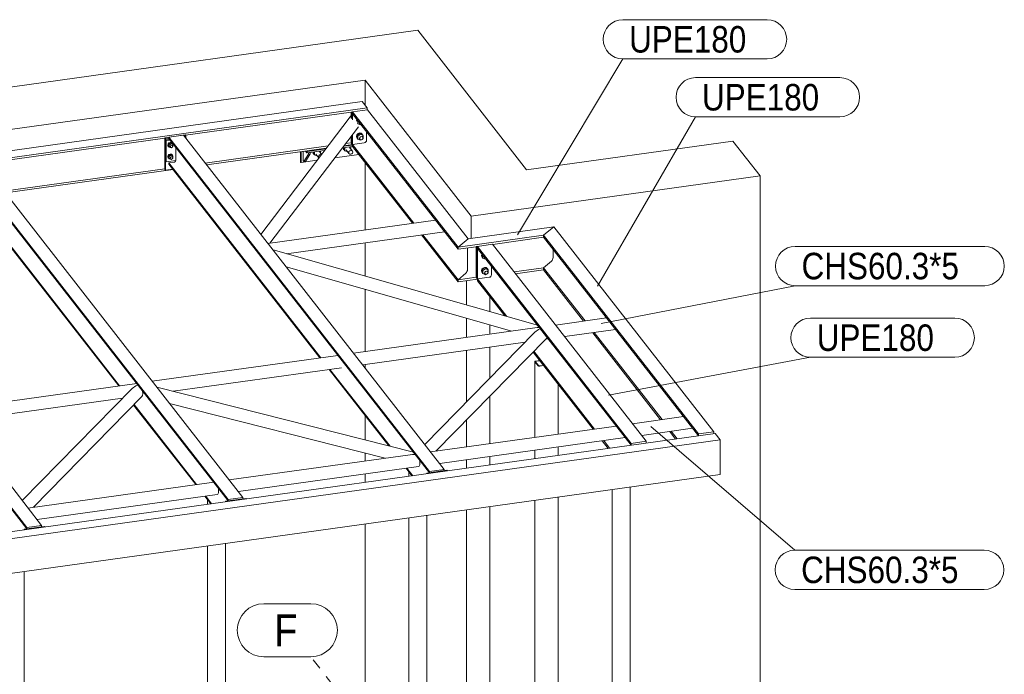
# Model space of a CAD drawing. Header units: millimetres. Extents: x -73 to 521, y -287 to 133.
# Tile 9 of 14: x 216 to 309, y -125 to -63. Entities that reach past the tile are written whole.
import ezdxf

# ---------------------------------------------------------------- set-up
doc = ezdxf.new("R2010")
doc.units = ezdxf.units.MM
doc.linetypes.add('XKITLINE00', pattern=[0])
doc.linetypes.add('XKITLINE03', pattern=[6, 3, -1, 1, -1])
for name, color, linetype, lineweight in [('Mřížka', 4, 'Continuous', 0), ('Prvek', 2, 'Continuous', 0), ('Značka prvku', 2, 'Continuous', 0), ('Šroub', 3, 'Continuous', 0)]:
    doc.layers.add(name, color=color, linetype=linetype, lineweight=lineweight)
doc.styles.add('ARIAL', font='arial.ttf')

msp = doc.modelspace()

# ---------------------------------------------------------------- linework, layer by layer
at = {"layer": 'Mřížka', "color": 1, "linetype": 'XKITLINE00', "lineweight": 0}
for p, q in [((239.516, -118.313), (243.959, -118.313)), ((239.516, -123.313), (243.959, -123.313))]:
    msp.add_line(p, q, dxfattribs=at)
at = {"layer": 'Mřížka', "color": 1, "linetype": 'XKITLINE03', "lineweight": 0}
msp.add_line((287.86, -179.577), (243.959, -123.313), dxfattribs=at)
at = {"layer": 'Mřížka', "color": 1, "linetype": 'XKITLINE00', "lineweight": 0}
for centre, start, end in [((239.516, -120.813), 90, 270), ((243.959, -120.813), 270, 90)]:
    msp.add_arc(centre, 2.5, start, end, dxfattribs=at)
at = {"layer": 'Prvek', "color": 1, "linetype": 'XKITLINE00', "lineweight": 0}
for p, q in [((184.047, -73.967), (254.04, -64.213)), ((254.04, -64.213), (264.312, -77.377)), ((249.071, -68.91), (178.319, -78.77)), ((249.071, -71.262), (249.071, -68.91)), ((259.092, -81.754), (249.071, -68.91)), ((178.729, -80.703), (248.817, -70.936)), ((249.286, -71.538), (248.817, -70.936)), ((179.199, -81.306), (249.286, -71.538)), ((232.129, -74.12), (247.767, -71.94)), ((239.247, -83.463), (247.677, -72.365)), ((247.677, -72.365), (247.767, -72.249)), ((247.767, -71.931), (247.892, -71.914)), ((247.829, -72.011), (247.767, -71.931)), ((247.767, -72.499), (247.767, -71.931)), ((247.829, -72.011), (247.892, -72.003)), ((247.829, -72.011), (247.892, -72.003)), ((247.829, -72.558), (247.829, -72.011)), ((247.892, -72.092), (247.829, -72.011)), ((247.829, -72.558), (247.829, -72.011)), ((249.317, -71.712), (247.892, -71.91)), ((247.892, -71.91), (247.892, -72.101)), ((257.851, -84.674), (247.892, -71.91)), ((247.892, -72.648), (247.892, -72.092)), ((257.851, -84.864), (247.892, -72.101)), ((249.286, -71.716), (249.286, -71.538)), ((258.805, -83.873), (249.317, -71.712)), ((240.105, -84.292), (248.446, -73.311)), ((232.097, -74.079), (230.197, -74.343)), ((231.953, -74.114), (230.567, -74.307)), ((230.567, -74.307), (230.567, -74.432)), ((230.567, -74.307), (255.162, -105.83)), ((256.549, -105.637), (231.953, -74.114)), ((232.005, -74.18), (232.159, -74.159)), ((232.094, -74.295), (232.159, -74.286)), ((232.159, -74.159), (232.097, -74.079)), ((232.159, -74.286), (232.159, -74.159)), ((232.209, -74.35), (232.159, -74.286)), ((247.767, -74.831), (247.767, -74.206)), ((247.829, -74.912), (247.829, -74.123)), ((247.829, -74.912), (247.829, -74.123)), ((247.892, -74.992), (247.892, -74.041)), ((249.212, -74.581), (249.212, -73.793)), ((213.135, -76.767), (230.197, -74.389)), ((230.26, -74.424), (230.197, -74.343)), ((230.197, -74.343), (230.197, -77.316)), ((230.26, -74.424), (230.567, -74.381)), ((230.26, -77.396), (230.26, -74.424)), ((230.26, -74.551), (230.62, -74.5)), ((230.31, -74.615), (230.26, -74.551)), ((230.26, -76.544), (230.26, -74.551)), ((230.31, -74.615), (230.67, -74.565)), ((230.31, -76.609), (230.31, -74.615)), ((230.567, -74.432), (255.157, -105.949)), ((232.144, -74.359), (232.209, -74.35)), ((232.209, -74.443), (232.209, -74.35)), ((234.002, -76.741), (245.582, -75.127)), ((246.924, -75.315), (247.897, -75.179)), ((247.043, -75.158), (247.892, -75.04)), ((247.081, -75.108), (247.892, -74.995)), ((247.243, -74.895), (247.767, -74.822)), ((247.829, -74.912), (247.767, -74.831)), ((247.892, -74.992), (247.829, -74.912)), ((248.984, -74.831), (247.892, -74.983)), ((247.892, -74.983), (247.892, -75.173)), ((253.68, -82.401), (247.892, -74.983)), ((253.546, -82.419), (247.892, -75.173)), ((249.071, -74.802), (248.984, -74.831)), ((249.145, -74.745), (249.071, -74.802)), ((249.195, -74.667), (249.145, -74.745)), ((249.212, -74.581), (249.195, -74.667)), ((264.312, -77.377), (283.781, -74.664)), ((283.781, -74.664), (286.349, -77.955)), ((231.215, -76.502), (231.215, -75.264)), ((234.136, -76.912), (245.42, -75.34)), ((242.993, -75.678), (242.993, -76.645)), ((243.056, -76.617), (243.056, -75.669)), ((243.246, -76.518), (243.246, -75.643)), ((243.747, -75.891), (243.308, -76.598)), ((243.899, -75.87), (243.46, -76.577)), ((243.582, -75.768), (243.461, -75.613)), ((243.596, -75.778), (243.582, -75.768)), ((243.619, -75.635), (243.588, -75.595)), ((243.596, -75.778), (245.263, -75.546)), ((243.608, -75.77), (243.596, -75.778)), ((243.617, -75.746), (243.608, -75.77)), ((243.619, -75.708), (243.617, -75.746)), ((243.619, -75.635), (245.382, -75.389)), ((243.619, -75.708), (243.619, -75.635)), ((243.747, -75.757), (243.747, -75.891)), ((243.747, -75.891), (243.899, -75.87)), ((243.899, -75.736), (243.899, -75.87)), ((246.219, -76.243), (248.481, -75.928)), ((211.573, -76.954), (236.168, -108.477)), ((211.573, -77.079), (236.163, -108.595)), ((237.555, -108.284), (212.959, -76.761)), ((230.31, -76.609), (230.26, -76.544)), ((230.31, -76.609), (231.215, -76.483)), ((230.567, -76.72), (231.082, -76.648)), ((230.567, -76.845), (230.567, -76.72)), ((244.911, -95.104), (230.567, -76.72)), ((244.823, -95.116), (230.567, -76.845)), ((231.133, -76.631), (231.082, -76.648)), ((231.176, -76.598), (231.133, -76.631)), ((231.205, -76.552), (231.176, -76.598)), ((231.215, -76.502), (231.205, -76.552)), ((242.993, -76.645), (243.018, -76.677)), ((243.033, -76.687), (243.018, -76.677)), ((243.033, -76.687), (244.558, -76.475)), ((243.045, -76.679), (243.033, -76.687)), ((243.053, -76.654), (243.045, -76.679)), ((243.056, -76.617), (243.053, -76.654)), ((243.308, -76.598), (243.246, -76.518)), ((243.308, -76.598), (243.46, -76.577)), ((249.071, -83.043), (249.071, -76.684)), ((215.008, -79.387), (230.197, -77.271)), ((215.142, -79.559), (230.964, -77.354)), ((230.26, -77.396), (230.197, -77.316)), ((230.26, -77.396), (230.925, -77.304)), ((286.349, -77.955), (259.092, -81.754)), ((286.349, -192.15), (286.349, -77.955)), ((192.579, -79.601), (217.174, -111.124)), ((192.579, -79.726), (217.169, -111.242)), ((218.561, -110.931), (193.965, -79.408)), ((225.917, -97.751), (211.573, -79.367)), ((225.829, -97.763), (211.573, -79.492)), ((239.916, -84.319), (255.708, -82.118)), ((259.092, -83.833), (259.092, -81.754)), ((241.658, -85.291), (256.563, -83.214)), ((257.851, -87.936), (254.401, -83.515)), ((257.851, -87.746), (254.535, -83.497)), ((249.071, -87.402), (249.071, -84.258)), ((258.805, -83.873), (257.851, -84.674)), ((240.393, -84.931), (265.34, -92.034)), ((257.851, -84.674), (257.851, -84.864)), ((258.735, -86.787), (258.735, -84.741)), ((241.642, -86.532), (262.93, -92.593)), ((258.583, -87.132), (257.851, -87.746)), ((258.583, -87.132), (258.641, -87.067)), ((258.641, -87.067), (258.691, -86.978)), ((258.691, -86.978), (258.724, -86.88)), ((258.724, -86.88), (258.735, -86.787)), ((257.851, -87.746), (257.851, -87.936)), ((258.65, -90.129), (258.65, -87.825)), ((249.071, -94.524), (249.071, -88.647)), ((260.857, -90.757), (260.857, -89.36)), ((258.65, -93.189), (258.65, -91.374)), ((247.995, -94.674), (265.311, -92.261)), ((265.08, -92.704), (254.709, -103.279)), ((260.857, -92.882), (260.857, -92.002)), ((265.425, -92.45), (265.08, -92.704)), ((265.311, -92.261), (265.514, -92.256)), ((265.598, -92.364), (265.425, -92.45)), ((248.85, -95.77), (264.167, -93.636)), ((266.15, -93.328), (255.766, -103.915)), ((266.114, -93.364), (266.352, -93.331)), ((266.247, -93.196), (266.15, -93.328)), ((258.65, -99.261), (258.65, -94.404)), ((260.857, -97.01), (260.857, -94.097)), ((229.001, -97.321), (246.521, -94.879)), ((265.101, -95.461), (265.114, -95.44)), ((265.107, -95.482), (265.101, -95.461)), ((265.101, -102.614), (265.101, -95.461)), ((265.402, -95.861), (265.107, -95.482)), ((265.114, -95.44), (265.145, -95.424)), ((265.145, -95.424), (265.188, -95.413)), ((265.171, -95.453), (265.165, -95.463)), ((265.165, -95.463), (265.168, -95.473)), ((265.463, -95.852), (265.168, -95.473)), ((265.187, -95.444), (265.171, -95.453)), ((265.208, -95.439), (265.187, -95.444)), ((265.188, -95.413), (265.542, -95.364)), ((265.208, -95.439), (265.562, -95.39)), ((230.962, -98.263), (246.864, -96.047)), ((251.307, -103.427), (245.678, -96.212)), ((251.429, -103.457), (245.766, -96.2)), ((249.071, -96.053), (249.071, -95.739)), ((265.427, -95.879), (265.402, -95.861)), ((265.466, -95.892), (265.427, -95.879)), ((265.463, -95.852), (265.475, -95.861)), ((265.514, -95.898), (265.466, -95.892)), ((265.475, -95.861), (265.495, -95.868)), ((265.495, -95.868), (265.519, -95.871)), ((265.564, -95.895), (265.514, -95.898)), ((265.519, -95.871), (265.544, -95.869)), ((265.544, -95.869), (265.897, -95.82)), ((265.564, -95.895), (265.917, -95.846)), ((210.007, -99.968), (227.527, -97.526)), ((227.092, -97.998), (216.721, -108.573)), ((227.437, -97.744), (227.092, -97.998)), ((227.624, -97.652), (227.437, -97.744)), ((228.082, -98.251), (228.078, -98.233)), ((228.104, -98.489), (228.082, -98.251)), ((229.434, -97.875), (253.654, -104.022)), ((267.308, -102.307), (267.308, -97.628)), ((210.862, -101.064), (226.179, -98.929)), ((217.778, -109.209), (228.02, -98.767)), ((228.02, -98.767), (228.082, -98.67)), ((228.082, -98.67), (228.104, -98.489)), ((260.857, -103.206), (260.857, -98.724)), ((233.094, -107.075), (227.236, -99.566)), ((233.182, -107.062), (227.29, -99.511)), ((230.637, -99.418), (250.983, -104.582)), ((249.071, -102.859), (249.071, -100.561)), ((258.65, -103.513), (258.65, -100.975)), ((255.261, -103.986), (272.763, -101.546)), ((179.815, -116.508), (282.098, -102.254)), ((180.285, -117.11), (282.567, -102.856)), ((256.116, -105.082), (273.618, -102.642)), ((282.567, -102.856), (282.098, -102.254)), ((282.567, -102.856), (282.567, -106.119)), ((265.101, -104.623), (265.101, -103.829)), ((267.308, -104.315), (267.308, -103.522)), ((236.267, -106.633), (253.551, -104.224)), ((249.071, -104.848), (249.071, -104.096)), ((253.551, -104.224), (253.806, -104.216)), ((254.232, -104.775), (254.229, -104.759)), ((254.246, -105.003), (254.232, -104.775)), ((258.65, -105.522), (258.65, -104.728)), ((260.857, -105.214), (260.857, -104.421)), ((237.122, -107.729), (254.13, -105.358)), ((253.502, -106.239), (252.943, -105.524)), ((253.59, -106.227), (253.031, -105.511)), ((253.19, -106.283), (253.19, -105.84)), ((254.13, -105.358), (254.191, -105.318)), ((254.191, -105.318), (254.232, -105.194)), ((254.232, -105.194), (254.246, -105.003)), ((254.906, -105.984), (256.805, -105.719)), ((255.162, -105.83), (256.549, -105.637)), ((255.162, -105.948), (255.162, -105.83)), ((256.549, -105.637), (256.549, -105.755)), ((256.848, -105.773), (256.805, -105.719)), ((180.285, -120.373), (282.567, -106.119)), ((249.071, -106.857), (249.071, -106.063)), ((254.948, -106.038), (254.906, -105.984)), ((254.906, -106.044), (254.906, -105.984)), ((217.273, -109.279), (234.792, -106.838)), ((235.238, -107.422), (235.235, -107.406)), ((235.252, -107.65), (235.238, -107.422)), ((235.238, -107.841), (235.252, -107.65)), ((272.374, -163.157), (272.374, -107.54)), ((274.072, -163.74), (274.072, -107.303)), ((218.128, -110.375), (235.136, -108.005)), ((234.508, -108.886), (233.949, -108.171)), ((234.596, -108.874), (234.037, -108.158)), ((234.196, -108.93), (234.196, -108.487)), ((235.136, -108.005), (235.197, -107.965)), ((235.197, -107.965), (235.238, -107.841)), ((235.912, -108.631), (237.811, -108.366)), ((235.954, -108.685), (235.912, -108.631)), ((235.912, -108.691), (235.912, -108.631)), ((236.168, -108.477), (237.555, -108.284)), ((236.168, -108.595), (236.168, -108.477)), ((237.555, -108.284), (237.555, -108.402)), ((237.854, -108.42), (237.811, -108.366)), ((265.101, -154.915), (265.101, -108.553)), ((267.308, -155.071), (267.308, -108.246)), ((258.65, -146.647), (258.65, -109.452)), ((260.857, -146.803), (260.857, -109.145)), ((253.19, -165.83), (253.19, -110.213)), ((254.888, -166.414), (254.888, -109.976)), ((216.918, -111.277), (218.817, -111.013)), ((216.96, -111.332), (216.918, -111.277)), ((216.918, -111.338), (216.918, -111.277)), ((217.174, -111.124), (218.561, -110.931)), ((217.174, -111.242), (217.174, -111.124)), ((218.561, -110.931), (218.561, -111.049)), ((218.86, -111.067), (218.817, -111.013)), ((249.071, -134.249), (249.071, -110.787)), ((234.196, -168.477), (234.196, -112.86)), ((235.894, -169.06), (235.894, -112.623)), ((216.9, -171.707), (216.9, -115.27))]:
    msp.add_line(p, q, dxfattribs=at)
at = {"layer": 'Prvek', "color": 2, "linetype": 'XKITLINE00', "lineweight": 0}
for p, q in [((265.923, -83.549), (257.851, -84.674)), ((258.805, -83.873), (266.878, -82.748)), ((266.878, -82.748), (265.923, -83.549)), ((265.923, -83.549), (266.878, -82.748)), ((265.923, -83.739), (265.923, -83.549)), ((265.923, -83.739), (265.923, -83.549)), ((265.923, -83.549), (280.548, -102.292)), ((266.878, -82.748), (281.972, -102.094)), ((257.851, -84.674), (258.805, -83.873)), ((261.11, -84.398), (259.685, -84.596)), ((261.11, -84.398), (275.609, -102.981)), ((261.119, -84.409), (265.923, -83.739)), ((280.539, -102.472), (265.923, -83.739)), ((257.851, -84.864), (259.56, -84.626)), ((257.851, -84.674), (257.851, -84.864)), ((258.735, -86.787), (258.735, -84.741)), ((259.685, -84.599), (259.56, -84.617)), ((259.623, -84.697), (259.56, -84.617)), ((259.56, -84.617), (259.56, -87.517)), ((259.685, -84.688), (259.623, -84.697)), ((259.685, -84.688), (259.623, -84.697)), ((259.685, -84.777), (259.623, -84.697)), ((259.623, -84.697), (259.623, -87.597)), ((259.623, -84.697), (259.623, -87.597)), ((259.685, -84.596), (259.685, -84.786)), ((259.685, -84.596), (274.185, -103.179)), ((259.685, -87.678), (259.685, -84.777)), ((259.685, -84.786), (274.176, -103.358)), ((266.808, -85.662), (266.808, -84.873)), ((266.808, -85.662), (266.808, -84.873)), ((265.923, -86.621), (266.655, -86.007)), ((266.655, -86.007), (265.923, -86.621)), ((266.655, -86.007), (266.714, -85.942)), ((266.714, -85.942), (266.655, -86.007)), ((266.714, -85.942), (266.763, -85.853)), ((266.763, -85.853), (266.714, -85.942)), ((266.763, -85.853), (266.796, -85.755)), ((266.796, -85.755), (266.763, -85.853)), ((266.796, -85.755), (266.808, -85.662)), ((266.808, -85.662), (266.796, -85.755)), ((257.851, -87.746), (258.583, -87.132)), ((258.641, -87.067), (258.583, -87.132)), ((258.691, -86.978), (258.641, -87.067)), ((258.724, -86.88), (258.691, -86.978)), ((258.735, -86.787), (258.724, -86.88)), ((261.005, -87.267), (260.988, -87.353)), ((261.005, -87.267), (261.005, -86.478)), ((263.147, -87.008), (265.923, -86.621)), ((263.281, -87.18), (265.923, -86.811)), ((265.923, -86.811), (265.923, -86.621)), ((265.923, -86.621), (265.923, -86.811)), ((269.832, -91.631), (265.923, -86.621)), ((269.698, -91.649), (265.923, -86.811)), ((257.851, -87.746), (259.56, -87.508)), ((257.851, -87.936), (259.685, -87.681)), ((257.851, -87.936), (257.851, -87.746)), ((259.623, -87.597), (259.56, -87.517)), ((259.685, -87.678), (259.623, -87.597)), ((259.685, -87.668), (260.778, -87.516)), ((259.685, -87.859), (259.685, -87.668)), ((262.449, -91.211), (259.685, -87.668)), ((262.259, -91.157), (259.685, -87.859)), ((260.865, -87.488), (260.778, -87.516)), ((260.939, -87.43), (260.865, -87.488)), ((260.988, -87.353), (260.939, -87.43)), ((267.056, -92.018), (271.86, -91.348)), ((267.911, -93.114), (272.715, -92.444)), ((276.963, -100.961), (270.553, -92.746)), ((277.097, -100.942), (270.687, -92.727)), ((270.6, -101.848), (264.926, -94.575)), ((270.734, -101.829), (265.009, -94.491)), ((274.321, -101.329), (279.126, -100.66)), ((275.176, -102.425), (279.981, -101.756)), ((278.377, -102.773), (277.819, -102.057)), ((278.511, -102.754), (277.952, -102.038)), ((280.548, -102.292), (281.972, -102.094)), ((281.972, -102.272), (281.972, -102.094)), ((272.014, -103.66), (271.456, -102.944)), ((272.148, -103.641), (271.59, -102.925)), ((274.185, -103.179), (275.609, -102.981)), ((275.609, -102.981), (275.609, -103.159)), ((280.548, -102.47), (280.548, -102.292)), ((274.185, -103.357), (274.185, -103.179))]:
    msp.add_line(p, q, dxfattribs=at)
at = {"layer": 'Značka prvku', "color": 7, "linetype": 'XKITLINE00', "lineweight": 0}
for p, q in [((273.389, -63.214), (287.007, -63.214)), ((263.453, -83.5), (273.389, -66.914)), ((273.389, -66.914), (287.007, -66.914)), ((280.262, -68.679), (293.88, -68.679)), ((270.992, -88.342), (280.262, -72.379)), ((280.262, -72.379), (293.88, -72.379)), ((289.657, -84.604), (307.536, -84.604)), ((271.36, -91.885), (289.657, -88.304)), ((289.657, -88.304), (307.536, -88.304)), ((291.093, -91.36), (304.711, -91.36)), ((272.041, -98.647), (291.093, -95.06)), ((291.093, -95.06), (304.711, -95.06)), ((276.028, -101.585), (289.615, -113.262)), ((289.615, -113.262), (307.495, -113.262)), ((289.615, -116.962), (307.495, -116.962))]:
    msp.add_line(p, q, dxfattribs=at)
for centre, start, end in [((273.389, -65.064), 90, 270), ((287.007, -65.064), 270, 90), ((280.262, -70.529), 90, 270), ((293.88, -70.529), 270, 90), ((289.657, -86.454), 90, 270), ((307.536, -86.454), 270, 90), ((291.093, -93.21), 90, 270), ((304.711, -93.21), 270, 90), ((289.615, -115.112), 90, 270), ((307.495, -115.112), 270, 90)]:
    msp.add_arc(centre, 1.85, start, end, dxfattribs=at)
at = {"layer": 'Šroub', "color": 7, "linetype": 'XKITLINE00', "lineweight": 0}
for p, q in [((248.28, -72.732), (248.307, -72.633)), ((248.291, -72.788), (248.322, -72.674)), ((248.322, -72.819), (248.322, -72.651)), ((248.403, -73.028), (248.362, -72.976)), ((248.403, -72.756), (248.403, -73.028)), ((248.403, -73.028), (248.657, -73.133)), ((248.594, -73.032), (248.525, -72.943)), ((248.594, -73.032), (248.58, -72.982)), ((248.65, -73.077), (248.594, -73.032)), ((248.654, -73.078), (248.65, -73.077)), ((248.657, -73.133), (248.683, -73.115)), ((248.31, -74.073), (248.272, -74.214)), ((248.272, -74.214), (248.31, -74.345)), ((248.291, -74.238), (248.322, -74.124)), ((248.322, -74.344), (248.291, -74.238)), ((248.414, -73.959), (248.31, -74.073)), ((248.576, -73.918), (248.322, -74.094)), ((248.403, -74.198), (248.322, -74.094)), ((248.322, -74.094), (248.322, -74.374)), ((248.349, -74.075), (248.433, -73.983)), ((248.403, -74.198), (248.657, -74.023)), ((248.403, -74.478), (248.403, -74.198)), ((248.557, -73.902), (248.414, -73.959)), ((248.433, -73.983), (248.548, -73.937)), ((248.699, -73.919), (248.557, -73.902)), ((248.657, -74.023), (248.576, -73.918)), ((248.83, -74.023), (248.576, -73.918)), ((248.594, -74.337), (248.65, -74.276)), ((248.603, -73.93), (248.718, -73.943)), ((248.65, -74.276), (248.726, -74.246)), ((248.911, -74.127), (248.657, -74.023)), ((248.804, -74.004), (248.699, -73.919)), ((248.718, -73.943), (248.802, -74.012)), ((248.726, -74.246), (248.802, -74.255)), ((248.858, -74.3), (248.789, -74.212)), ((248.802, -74.255), (248.858, -74.3)), ((248.813, -74.016), (248.804, -74.004)), ((248.911, -74.127), (248.83, -74.023)), ((248.858, -74.3), (248.878, -74.37)), ((248.911, -74.407), (248.911, -74.127)), ((230.493, -74.934), (230.462, -75.047)), ((230.462, -75.047), (230.493, -75.151)), ((230.478, -75.067), (230.508, -74.954)), ((230.508, -75.171), (230.478, -75.067)), ((230.576, -74.843), (230.493, -74.934)), ((230.508, -75.171), (230.493, -75.151)), ((230.508, -74.954), (230.592, -74.863)), ((230.58, -75.23), (230.508, -75.171)), ((230.706, -74.836), (230.525, -74.961)), ((230.588, -75.041), (230.525, -74.961)), ((230.525, -74.961), (230.525, -75.16)), ((230.588, -75.24), (230.525, -75.16)), ((230.69, -74.797), (230.576, -74.843)), ((230.588, -75.041), (230.768, -74.916)), ((230.588, -75.24), (230.588, -75.041)), ((230.768, -75.314), (230.588, -75.24)), ((230.592, -74.863), (230.706, -74.818)), ((230.713, -75.24), (230.67, -75.183)), ((230.804, -74.811), (230.69, -74.797)), ((230.698, -75.187), (230.713, -75.131)), ((230.713, -75.24), (230.698, -75.187)), ((230.706, -74.818), (230.82, -74.831)), ((230.768, -74.916), (230.706, -74.836)), ((230.886, -74.91), (230.706, -74.836)), ((230.713, -75.131), (230.755, -75.085)), ((230.755, -75.274), (230.713, -75.24)), ((230.755, -75.085), (230.812, -75.063)), ((230.949, -74.991), (230.768, -74.916)), ((230.887, -74.879), (230.804, -74.811)), ((230.812, -75.063), (230.869, -75.069)), ((230.82, -74.831), (230.903, -74.899)), ((230.911, -75.103), (230.867, -75.047)), ((230.869, -75.069), (230.911, -75.103)), ((230.911, -75.212), (230.869, -75.258)), ((230.949, -74.991), (230.886, -74.91)), ((230.903, -74.899), (230.887, -74.879)), ((230.902, -75.222), (230.949, -75.19)), ((230.903, -74.899), (230.919, -74.952)), ((230.911, -75.103), (230.926, -75.156)), ((230.926, -75.156), (230.911, -75.212)), ((230.949, -75.19), (230.949, -74.991)), ((247.733, -75.417), (247.733, -75.202)), ((248.322, -74.359), (248.31, -74.345)), ((248.403, -74.478), (248.322, -74.374)), ((248.657, -74.583), (248.403, -74.478)), ((248.594, -74.482), (248.525, -74.394)), ((248.574, -74.412), (248.594, -74.337)), ((248.594, -74.482), (248.574, -74.412)), ((248.65, -74.527), (248.594, -74.482)), ((248.726, -74.536), (248.65, -74.527)), ((248.657, -74.583), (248.725, -74.536)), ((248.802, -74.506), (248.726, -74.536)), ((248.858, -74.445), (248.802, -74.506)), ((248.878, -74.37), (248.858, -74.445)), ((248.858, -74.444), (248.911, -74.407)), ((230.493, -76.021), (230.462, -76.134)), ((230.462, -76.134), (230.493, -76.239)), ((230.478, -76.154), (230.508, -76.041)), ((230.508, -76.259), (230.478, -76.154)), ((230.576, -75.93), (230.493, -76.021)), ((230.508, -76.041), (230.592, -75.95)), ((230.706, -75.924), (230.525, -76.048)), ((230.588, -76.129), (230.525, -76.048)), ((230.525, -76.048), (230.525, -76.247)), ((230.69, -75.885), (230.576, -75.93)), ((230.588, -76.129), (230.768, -76.004)), ((230.588, -76.327), (230.588, -76.129)), ((230.592, -75.95), (230.706, -75.905)), ((230.804, -75.898), (230.69, -75.885)), ((230.706, -75.905), (230.82, -75.918)), ((230.768, -76.004), (230.706, -75.924)), ((230.886, -75.998), (230.706, -75.924)), ((230.713, -76.218), (230.755, -76.173)), ((230.812, -75.28), (230.755, -75.274)), ((230.755, -76.173), (230.812, -76.15)), ((230.768, -75.314), (230.824, -75.275)), ((230.949, -76.078), (230.768, -76.004)), ((230.887, -75.966), (230.804, -75.898)), ((230.869, -75.258), (230.812, -75.28)), ((230.812, -76.15), (230.869, -76.157)), ((230.82, -75.918), (230.903, -75.986)), ((230.911, -76.191), (230.867, -76.135)), ((230.869, -76.157), (230.911, -76.191)), ((230.949, -76.078), (230.886, -75.998)), ((230.903, -75.986), (230.887, -75.966)), ((230.903, -75.986), (230.919, -76.04)), ((230.949, -76.277), (230.949, -76.078)), ((244.176, -75.831), (244.139, -75.703)), ((244.195, -75.855), (244.15, -75.701)), ((244.195, -75.855), (244.176, -75.831)), ((244.277, -75.921), (244.195, -75.855)), ((244.214, -75.841), (244.214, -75.692)), ((244.314, -75.97), (244.214, -75.841)), ((244.314, -75.678), (244.314, -75.97)), ((244.314, -75.97), (244.587, -76.082)), ((244.704, -76.232), (244.435, -75.887)), ((244.679, -76.145), (244.704, -76.05)), ((244.704, -76.232), (244.679, -76.145)), ((244.704, -76.05), (244.774, -75.974)), ((244.973, -75.928), (244.764, -75.659)), ((244.774, -75.974), (244.869, -75.937)), ((244.869, -75.937), (244.959, -75.947)), ((244.884, -75.814), (244.884, -75.599)), ((247.025, -75.433), (246.988, -75.306)), ((247.044, -75.458), (246.999, -75.304)), ((247.044, -75.458), (247.025, -75.433)), ((247.126, -75.524), (247.044, -75.458)), ((247.063, -75.444), (247.063, -75.295)), ((247.163, -75.573), (247.063, -75.444)), ((247.163, -75.281), (247.163, -75.573)), ((247.163, -75.573), (247.436, -75.685)), ((247.553, -75.835), (247.284, -75.489)), ((247.528, -75.748), (247.553, -75.653)), ((247.553, -75.835), (247.528, -75.748)), ((247.553, -75.653), (247.623, -75.577)), ((247.623, -75.891), (247.553, -75.835)), ((247.882, -75.608), (247.613, -75.262)), ((247.623, -75.577), (247.718, -75.54)), ((247.718, -75.902), (247.623, -75.891)), ((247.718, -75.54), (247.813, -75.551)), ((247.813, -75.865), (247.718, -75.902)), ((247.813, -75.551), (247.882, -75.608)), ((247.882, -75.789), (247.813, -75.865)), ((247.882, -75.608), (247.908, -75.695)), ((247.908, -75.695), (247.882, -75.789)), ((230.508, -76.259), (230.493, -76.239)), ((230.58, -76.317), (230.508, -76.259)), ((230.588, -76.327), (230.525, -76.247)), ((230.768, -76.402), (230.588, -76.327)), ((230.713, -76.327), (230.67, -76.271)), ((230.698, -76.275), (230.713, -76.218)), ((230.713, -76.327), (230.698, -76.275)), ((230.755, -76.361), (230.713, -76.327)), ((230.812, -76.368), (230.755, -76.361)), ((230.768, -76.402), (230.824, -76.363)), ((230.869, -76.345), (230.812, -76.368)), ((230.911, -76.3), (230.869, -76.345)), ((230.902, -76.31), (230.949, -76.277)), ((230.911, -76.191), (230.926, -76.243)), ((230.926, -76.243), (230.911, -76.3)), ((244.728, -76.251), (244.704, -76.232)), ((260.101, -85.319), (260.065, -85.449)), ((260.065, -85.449), (260.103, -85.58)), ((260.084, -85.474), (260.115, -85.359)), ((260.115, -85.609), (260.115, -85.337)), ((260.196, -85.441), (260.196, -85.714)), ((260.115, -85.579), (260.084, -85.474)), ((260.115, -85.595), (260.103, -85.58)), ((260.196, -85.714), (260.115, -85.609)), ((260.196, -85.714), (260.45, -85.818)), ((260.388, -85.717), (260.319, -85.629)), ((260.388, -85.717), (260.373, -85.668)), ((260.443, -85.763), (260.388, -85.717)), ((260.447, -85.763), (260.443, -85.763)), ((260.45, -85.818), (260.476, -85.8)), ((260.103, -86.758), (260.065, -86.9)), ((260.065, -86.9), (260.103, -87.03)), ((260.084, -86.924), (260.115, -86.809)), ((260.115, -87.029), (260.084, -86.924)), ((260.208, -86.644), (260.103, -86.758)), ((260.115, -87.045), (260.103, -87.03)), ((260.369, -86.604), (260.115, -86.779)), ((260.196, -86.884), (260.115, -86.779)), ((260.115, -86.779), (260.115, -87.059)), ((260.196, -87.164), (260.115, -87.059)), ((260.142, -86.761), (260.227, -86.668)), ((260.196, -86.884), (260.45, -86.708)), ((260.196, -87.164), (260.196, -86.884)), ((260.45, -87.268), (260.196, -87.164)), ((260.35, -86.588), (260.208, -86.644)), ((260.227, -86.668), (260.342, -86.623)), ((260.388, -87.167), (260.319, -87.079)), ((260.493, -86.604), (260.35, -86.588)), ((260.367, -87.098), (260.388, -87.022)), ((260.388, -87.167), (260.367, -87.098)), ((260.45, -86.708), (260.369, -86.604)), ((260.623, -86.709), (260.369, -86.604)), ((260.388, -87.022), (260.443, -86.962)), ((260.443, -87.213), (260.388, -87.167)), ((260.396, -86.615), (260.511, -86.629)), ((260.443, -86.962), (260.519, -86.932)), ((260.519, -87.222), (260.443, -87.213)), ((260.704, -86.813), (260.45, -86.708)), ((260.45, -87.268), (260.518, -87.221)), ((260.597, -86.689), (260.493, -86.604)), ((260.511, -86.629), (260.596, -86.697)), ((260.519, -86.932), (260.595, -86.94)), ((260.595, -87.192), (260.519, -87.222)), ((260.651, -86.986), (260.582, -86.897)), ((260.595, -86.94), (260.651, -86.986)), ((260.651, -87.131), (260.595, -87.192)), ((260.606, -86.702), (260.597, -86.689)), ((260.704, -86.813), (260.623, -86.709)), ((260.651, -86.986), (260.671, -87.055)), ((260.671, -87.055), (260.651, -87.131)), ((260.651, -87.13), (260.704, -87.093)), ((260.704, -87.093), (260.704, -86.813))]:
    msp.add_line(p, q, dxfattribs=at)

# ---------------------------------------------------------------- texts
at = {"layer": 'Mřížka', "color": 4, "style": 'ARIAL', "width": 0.85}
msp.add_text('F', height=3, dxfattribs=at).set_placement((240.516, -122.313))
at = {"layer": 'Značka prvku', "color": 3, "style": 'ARIAL', "width": 0.85}
for s, p in [('UPE180', (273.989, -66.314)), ('UPE180', (280.862, -71.779)), ('CHS60.3*5', (290.257, -87.704)), ('UPE180', (291.693, -94.46)), ('CHS60.3*5', (290.215, -116.362))]:
    msp.add_text(s, height=2.5, dxfattribs=at).set_placement(p)

doc.saveas('drawing.dxf')
